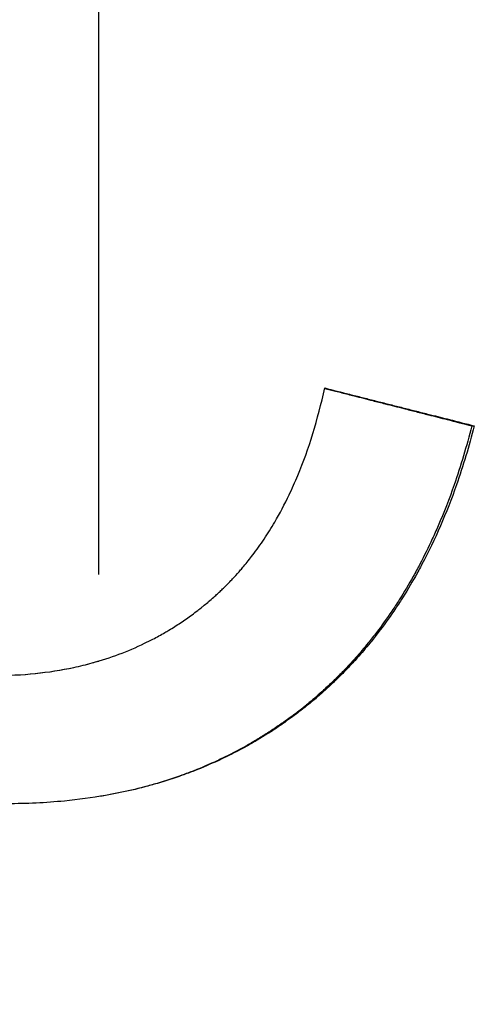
# Paper-space layout 'Layout1' of a CAD drawing. Extents: x -3.05 to 3.05, y -0.26 to 6.8.
# Tile 6 of 11: x -0.02 to 0.08, y 1.07 to 1.28. Entities that reach past the tile are written whole.
import ezdxf

# ---------------------------------------------------------------- set-up
doc = ezdxf.new("R2010")
doc.units = 0
doc.header["$MEASUREMENT"] = 0
doc.linetypes.add('CHAIN', pattern=[0.7087, 0.4724, -0.0591, 0.1181, -0.0591])
doc.layers.get('0').update_dxf_attribs({"linetype": 'CONTINUOUS'})

psp = doc.layouts.get("Layout1")

# ---------------------------------------------------------------- linework, layer by layer
at = {"linetype": 'CHAIN', "ltscale": 2}
psp.add_line((0, -0.25591), (0, 6.79591), dxfattribs=at)
psp.add_line((0.08258, 1.19436), (0.08313, 1.19436))
for points, knots in [([(-0.02315, 1.1391), (-0.02006, 1.1391), (-0.01705, 1.13925), (-0.01412, 1.13955), (-0.01118, 1.13985), (-0.00833, 1.14029), (-0.00556, 1.14088), (-0.00417, 1.14118), (-0.0028, 1.14151), (-0.00146, 1.14188), (0.00056, 1.14244), (0.00254, 1.14308), (0.00447, 1.1438), (0.0064, 1.14452), (0.00829, 1.14533), (0.01013, 1.14622), (0.01074, 1.14651), (0.01135, 1.14682), (0.01196, 1.14714), (0.01286, 1.14761), (0.01376, 1.1481), (0.01464, 1.14861), (0.01494, 1.14879), (0.01523, 1.14896), (0.01552, 1.14914), (0.0164, 1.14966), (0.01726, 1.15021), (0.01812, 1.15078), (0.01854, 1.15107), (0.01897, 1.15136), (0.01939, 1.15165), (0.01981, 1.15195), (0.02023, 1.15225), (0.02065, 1.15255), (0.02106, 1.15286), (0.02147, 1.15317), (0.02189, 1.15349), (0.02223, 1.15375), (0.02257, 1.15402), (0.0229, 1.15429), (0.02297, 1.15434), (0.02304, 1.1544), (0.02311, 1.15445), (0.02344, 1.15472), (0.02378, 1.155), (0.02411, 1.15528), (0.02418, 1.15533), (0.02425, 1.15539), (0.02431, 1.15545), (0.02471, 1.15578), (0.0251, 1.15612), (0.02549, 1.15647), (0.02562, 1.15659), (0.02575, 1.1567), (0.02588, 1.15682), (0.02614, 1.15705), (0.0264, 1.15729), (0.02665, 1.15753), (0.02678, 1.15765), (0.02691, 1.15777), (0.02703, 1.15789), (0.02729, 1.15813), (0.02754, 1.15837), (0.02779, 1.15861), (0.02791, 1.15874), (0.02804, 1.15886), (0.02816, 1.15898), (0.02853, 1.15935), (0.0289, 1.15973), (0.02926, 1.16011), (0.0295, 1.16037), (0.02974, 1.16062), (0.02998, 1.16088), (0.03046, 1.1614), (0.03093, 1.16192), (0.03139, 1.16246), (0.03162, 1.16273), (0.03185, 1.163), (0.03208, 1.16327), (0.03277, 1.16408), (0.03343, 1.16492), (0.03408, 1.16578), (0.03452, 1.16635), (0.03494, 1.16693), (0.03536, 1.16752), (0.0362, 1.1687), (0.03702, 1.16991), (0.0378, 1.17116), (0.03819, 1.17179), (0.03857, 1.17242), (0.03895, 1.17307), (0.04008, 1.175), (0.04115, 1.17701), (0.04215, 1.1791), (0.04281, 1.1805), (0.04345, 1.18193), (0.04406, 1.1834), (0.04528, 1.18633), (0.04639, 1.18941), (0.04738, 1.19264), (0.04837, 1.19586), (0.04925, 1.19923), (0.05001, 1.20275)], [0, 0, 0, 0, 0.166667, 0.166667, 0.166667, 0.333333, 0.333333, 0.333333, 0.416667, 0.416667, 0.416667, 0.541667, 0.541667, 0.541667, 0.666667, 0.666667, 0.666667, 0.708333, 0.708333, 0.708333, 0.770833, 0.770833, 0.770833, 0.791667, 0.791667, 0.791667, 0.854167, 0.854167, 0.854167, 0.885417, 0.885417, 0.885417, 0.916667, 0.916667, 0.916667, 0.947917, 0.947917, 0.947917, 0.973958, 0.973958, 0.973958, 0.979167, 0.979167, 0.979167, 1.005208, 1.005208, 1.005208, 1.010417, 1.010417, 1.010417, 1.041667, 1.041667, 1.041667, 1.052083, 1.052083, 1.052083, 1.072917, 1.072917, 1.072917, 1.083333, 1.083333, 1.083333, 1.104167, 1.104167, 1.104167, 1.114583, 1.114583, 1.114583, 1.145833, 1.145833, 1.145833, 1.166667, 1.166667, 1.166667, 1.208333, 1.208333, 1.208333, 1.229167, 1.229167, 1.229167, 1.291667, 1.291667, 1.291667, 1.333333, 1.333333, 1.333333, 1.416667, 1.416667, 1.416667, 1.458333, 1.458333, 1.458333, 1.583333, 1.583333, 1.583333, 1.666667, 1.666667, 1.666667, 1.833333, 1.833333, 1.833333, 2, 2, 2, 2]), ([(0.04999, 1.20267), (0.0508, 1.20246), (0.05161, 1.20226), (0.05242, 1.20205), (0.05333, 1.20182), (0.05425, 1.20158), (0.05516, 1.20135), (0.05562, 1.20123), (0.05608, 1.20112), (0.05653, 1.201), (0.0579, 1.20065), (0.05928, 1.2003), (0.06065, 1.19995), (0.06156, 1.19972), (0.06248, 1.19949), (0.06339, 1.19925), (0.06476, 1.1989), (0.06613, 1.19856), (0.0675, 1.19821), (0.06796, 1.19809), (0.06842, 1.19797), (0.06887, 1.19786), (0.06979, 1.19762), (0.0707, 1.19739), (0.07161, 1.19716), (0.07207, 1.19704), (0.07253, 1.19693), (0.07298, 1.19681), (0.07436, 1.19646), (0.07573, 1.19611), (0.0771, 1.19576), (0.07892, 1.1953), (0.08075, 1.19483), (0.08258, 1.19436)], [0.00083375, 0.00083375, 0.00083375, 0.00083375, 0.00723882, 0.00723882, 0.00723882, 0.01447763, 0.01447763, 0.01447763, 0.01809704, 0.01809704, 0.01809704, 0.02895526, 0.02895526, 0.02895526, 0.03619408, 0.03619408, 0.03619408, 0.0470523, 0.0470523, 0.0470523, 0.05067171, 0.05067171, 0.05067171, 0.05791052, 0.05791052, 0.05791052, 0.06152993, 0.06152993, 0.06152993, 0.07238815, 0.07238815, 0.07238815, 0.08686578, 0.08686578, 0.08686578, 0.08686578]), ([(0.05001, 1.20275), (0.05185, 1.20228), (0.05369, 1.20182), (0.05553, 1.20135), (0.05599, 1.20123), (0.05645, 1.20112), (0.05691, 1.201), (0.05783, 1.20077), (0.05875, 1.20054), (0.05967, 1.2003), (0.06013, 1.20019), (0.06059, 1.20007), (0.06105, 1.19995), (0.06197, 1.19972), (0.06289, 1.19949), (0.06381, 1.19925), (0.06427, 1.19914), (0.06473, 1.19902), (0.06519, 1.1989), (0.06611, 1.19867), (0.06703, 1.19844), (0.06795, 1.19821), (0.06842, 1.19809), (0.06888, 1.19797), (0.06934, 1.19786), (0.07026, 1.19762), (0.07117, 1.19739), (0.07209, 1.19716), (0.07255, 1.19704), (0.07301, 1.19693), (0.07347, 1.19681), (0.07485, 1.19646), (0.07623, 1.19611), (0.07761, 1.19576), (0.07945, 1.1953), (0.08129, 1.19483), (0.08313, 1.19436)], [0, 0, 0, 0, 0.01447763, 0.01447763, 0.01447763, 0.01809704, 0.01809704, 0.01809704, 0.02533585, 0.02533585, 0.02533585, 0.02895526, 0.02895526, 0.02895526, 0.03619408, 0.03619408, 0.03619408, 0.03981348, 0.03981348, 0.03981348, 0.0470523, 0.0470523, 0.0470523, 0.05067171, 0.05067171, 0.05067171, 0.05791052, 0.05791052, 0.05791052, 0.06152993, 0.06152993, 0.06152993, 0.07238815, 0.07238815, 0.07238815, 0.08686578, 0.08686578, 0.08686578, 0.08686578]), ([(0.08313, 1.19436), (0.08197, 1.18983), (0.08065, 1.18548), (0.07919, 1.18131), (0.07809, 1.17818), (0.0769, 1.17515), (0.07563, 1.17222), (0.07435, 1.16929), (0.073, 1.16647), (0.07155, 1.16374), (0.07107, 1.16283), (0.07058, 1.16193), (0.07008, 1.16105), (0.06908, 1.15927), (0.06804, 1.15755), (0.06696, 1.15586), (0.06642, 1.15502), (0.06588, 1.15419), (0.06532, 1.15337), (0.0642, 1.15173), (0.06305, 1.15014), (0.06186, 1.14859), (0.06126, 1.14781), (0.06066, 1.14705), (0.06004, 1.1463), (0.05912, 1.14517), (0.05818, 1.14407), (0.05721, 1.14299), (0.05689, 1.14263), (0.05656, 1.14227), (0.05624, 1.14192), (0.05558, 1.14121), (0.05492, 1.14052), (0.05425, 1.13983), (0.05391, 1.13949), (0.05357, 1.13915), (0.05323, 1.13881), (0.05255, 1.13814), (0.05186, 1.13748), (0.05116, 1.13683), (0.05081, 1.1365), (0.05046, 1.13618), (0.0501, 1.13586), (0.04939, 1.13522), (0.04867, 1.13459), (0.04794, 1.13397), (0.04758, 1.13366), (0.04721, 1.13335), (0.04684, 1.13305), (0.04629, 1.1326), (0.04573, 1.13215), (0.04516, 1.13171), (0.04497, 1.13156), (0.04479, 1.13141), (0.0446, 1.13127), (0.04422, 1.13097), (0.04384, 1.13069), (0.04346, 1.1304), (0.04327, 1.13026), (0.04308, 1.13012), (0.04288, 1.12997), (0.04231, 1.12955), (0.04173, 1.12913), (0.04115, 1.12873), (0.04076, 1.12845), (0.04037, 1.12818), (0.03998, 1.12792), (0.03919, 1.12738), (0.0384, 1.12686), (0.03761, 1.12635), (0.03721, 1.1261), (0.03681, 1.12585), (0.0364, 1.1256), (0.0356, 1.1251), (0.03479, 1.12462), (0.03397, 1.12415), (0.03356, 1.12391), (0.03315, 1.12368), (0.03274, 1.12345), (0.0315, 1.12276), (0.03024, 1.1221), (0.02897, 1.12147), (0.02813, 1.12105), (0.02727, 1.12064), (0.02641, 1.12024), (0.02469, 1.11945), (0.02294, 1.1187), (0.02116, 1.11801), (0.02027, 1.11766), (0.01938, 1.11732), (0.01847, 1.117), (0.01667, 1.11636), (0.01483, 1.11576), (0.01297, 1.11522), (0.01204, 1.11494), (0.0111, 1.11468), (0.01016, 1.11443), (0.00827, 1.11394), (0.00635, 1.11349), (0.0044, 1.11309), (0.00343, 1.1129), (0.00245, 1.11271), (0.00146, 1.11254), (-0.0015, 1.11202), (-0.00452, 1.11161), (-0.00761, 1.11131), (-0.01172, 1.11091), (-0.01595, 1.11071), (-0.02029, 1.11071)], [0, 0, 0, 0, 0.166667, 0.166667, 0.166667, 0.291667, 0.291667, 0.291667, 0.416667, 0.416667, 0.416667, 0.458333, 0.458333, 0.458333, 0.541667, 0.541667, 0.541667, 0.583333, 0.583333, 0.583333, 0.666667, 0.666667, 0.666667, 0.708333, 0.708333, 0.708333, 0.770833, 0.770833, 0.770833, 0.791667, 0.791667, 0.791667, 0.833333, 0.833333, 0.833333, 0.854167, 0.854167, 0.854167, 0.895833, 0.895833, 0.895833, 0.916667, 0.916667, 0.916667, 0.958333, 0.958333, 0.958333, 0.979167, 0.979167, 0.979167, 1.010417, 1.010417, 1.010417, 1.020833, 1.020833, 1.020833, 1.041667, 1.041667, 1.041667, 1.052083, 1.052083, 1.052083, 1.083333, 1.083333, 1.083333, 1.104167, 1.104167, 1.104167, 1.145833, 1.145833, 1.145833, 1.166667, 1.166667, 1.166667, 1.208333, 1.208333, 1.208333, 1.229167, 1.229167, 1.229167, 1.291667, 1.291667, 1.291667, 1.333333, 1.333333, 1.333333, 1.416667, 1.416667, 1.416667, 1.458333, 1.458333, 1.458333, 1.541667, 1.541667, 1.541667, 1.583333, 1.583333, 1.583333, 1.666667, 1.666667, 1.666667, 1.708333, 1.708333, 1.708333, 1.833333, 1.833333, 1.833333, 2, 2, 2, 2]), ([(0.08258, 1.19436), (0.08142, 1.18983), (0.08012, 1.18548), (0.07866, 1.18131), (0.07757, 1.17818), (0.07639, 1.17515), (0.07512, 1.17222), (0.0747, 1.17125), (0.07427, 1.17028), (0.07383, 1.16933), (0.07295, 1.16742), (0.07203, 1.16556), (0.07108, 1.16374), (0.0706, 1.16283), (0.07011, 1.16193), (0.06961, 1.16105), (0.06862, 1.15927), (0.06759, 1.15755), (0.06652, 1.15586), (0.06598, 1.15502), (0.06544, 1.15419), (0.06488, 1.15337), (0.06378, 1.15173), (0.06263, 1.15014), (0.06145, 1.14859), (0.06085, 1.14781), (0.06025, 1.14705), (0.05964, 1.1463), (0.05873, 1.14517), (0.05779, 1.14407), (0.05683, 1.14299), (0.05651, 1.14263), (0.05619, 1.14227), (0.05586, 1.14192), (0.05521, 1.14121), (0.05456, 1.14052), (0.05389, 1.13983), (0.05355, 1.13949), (0.05322, 1.13915), (0.05288, 1.13881), (0.0522, 1.13814), (0.05152, 1.13748), (0.05082, 1.13683), (0.05047, 1.1365), (0.05012, 1.13618), (0.04977, 1.13586), (0.04924, 1.13538), (0.0487, 1.1349), (0.04816, 1.13443), (0.04798, 1.13428), (0.0478, 1.13412), (0.04762, 1.13397), (0.04735, 1.13374), (0.04708, 1.13351), (0.0468, 1.13328), (0.04653, 1.13305), (0.04625, 1.13282), (0.04598, 1.1326), (0.04588, 1.13252), (0.04579, 1.13245), (0.0457, 1.13237), (0.04551, 1.13222), (0.04533, 1.13207), (0.04514, 1.13193), (0.04505, 1.13185), (0.04495, 1.13178), (0.04486, 1.13171), (0.04467, 1.13156), (0.04449, 1.13141), (0.0443, 1.13127), (0.04421, 1.13119), (0.04411, 1.13112), (0.04402, 1.13105), (0.04374, 1.13083), (0.04345, 1.13061), (0.04317, 1.1304), (0.04298, 1.13026), (0.04279, 1.13012), (0.0426, 1.12997), (0.04203, 1.12955), (0.04145, 1.12913), (0.04087, 1.12873), (0.04049, 1.12845), (0.0401, 1.12818), (0.03971, 1.12792), (0.03893, 1.12738), (0.03815, 1.12686), (0.03736, 1.12635), (0.03696, 1.1261), (0.03656, 1.12585), (0.03616, 1.1256), (0.03536, 1.1251), (0.03456, 1.12462), (0.03374, 1.12415), (0.03334, 1.12391), (0.03293, 1.12368), (0.03252, 1.12345), (0.03129, 1.12276), (0.03004, 1.1221), (0.02878, 1.12147), (0.02794, 1.12105), (0.02709, 1.12064), (0.02623, 1.12024), (0.02452, 1.11945), (0.02279, 1.1187), (0.02102, 1.11801), (0.02014, 1.11766), (0.01925, 1.11732), (0.01835, 1.117), (0.01656, 1.11636), (0.01473, 1.11576), (0.01289, 1.11522), (0.01196, 1.11494), (0.01103, 1.11468), (0.01009, 1.11443), (0.00821, 1.11394), (0.00631, 1.11349), (0.00437, 1.11309), (0.00341, 1.1129), (0.00243, 1.11271), (0.00145, 1.11254), (0.00097, 1.11245), (0.00049, 1.11237), (0, 1.11229)], [0, 0, 0, 0, 0.166667, 0.166667, 0.166667, 0.291667, 0.291667, 0.291667, 0.333333, 0.333333, 0.333333, 0.416667, 0.416667, 0.416667, 0.458333, 0.458333, 0.458333, 0.541667, 0.541667, 0.541667, 0.583333, 0.583333, 0.583333, 0.666667, 0.666667, 0.666667, 0.708333, 0.708333, 0.708333, 0.770833, 0.770833, 0.770833, 0.791667, 0.791667, 0.791667, 0.833333, 0.833333, 0.833333, 0.854167, 0.854167, 0.854167, 0.895833, 0.895833, 0.895833, 0.916667, 0.916667, 0.916667, 0.947917, 0.947917, 0.947917, 0.958333, 0.958333, 0.958333, 0.973958, 0.973958, 0.973958, 0.989583, 0.989583, 0.989583, 0.994792, 0.994792, 0.994792, 1.005208, 1.005208, 1.005208, 1.010417, 1.010417, 1.010417, 1.020833, 1.020833, 1.020833, 1.026042, 1.026042, 1.026042, 1.041667, 1.041667, 1.041667, 1.052083, 1.052083, 1.052083, 1.083333, 1.083333, 1.083333, 1.104167, 1.104167, 1.104167, 1.145833, 1.145833, 1.145833, 1.166667, 1.166667, 1.166667, 1.208333, 1.208333, 1.208333, 1.229167, 1.229167, 1.229167, 1.291667, 1.291667, 1.291667, 1.333333, 1.333333, 1.333333, 1.416667, 1.416667, 1.416667, 1.458333, 1.458333, 1.458333, 1.541667, 1.541667, 1.541667, 1.583333, 1.583333, 1.583333, 1.666667, 1.666667, 1.666667, 1.708333, 1.708333, 1.708333, 1.728857, 1.728857, 1.728857, 1.728857]), ([(-0.023, 1.1391), (-0.01993, 1.1391), (-0.01693, 1.13925), (-0.01402, 1.13955), (-0.01111, 1.13985), (-0.00828, 1.14029), (-0.00552, 1.14088), (-0.00414, 1.14118), (-0.00279, 1.14151), (-0.00145, 1.14188), (-0.00096, 1.14202), (-0.00048, 1.14216), (0, 1.1423)], [0, 0, 0, 0, 0.1666667, 0.1666667, 0.1666667, 0.3333333, 0.3333333, 0.3333333, 0.4166667, 0.4166667, 0.4166667, 0.4468709, 0.4468709, 0.4468709, 0.4468709])]:
    psp.add_open_spline(points, degree=3, knots=knots)

doc.saveas('drawing.dxf')
